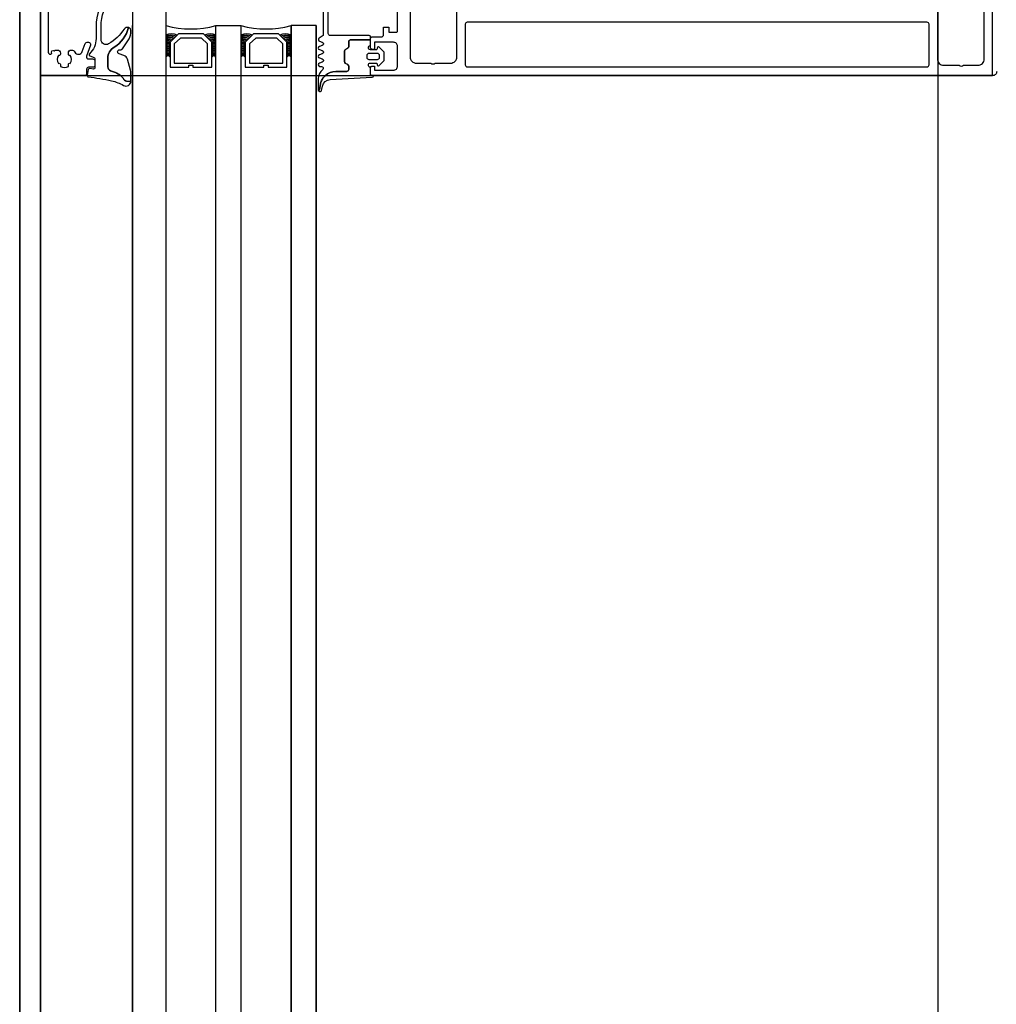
# Model space of a CAD drawing. Header units: millimetres. Extents: x 373037 to 682063, y 76092 to 274210.
# Tile 199 of 256: x 655037 to 655271, y 270552 to 270788. Entities that reach past the tile are written whole.
import ezdxf

# ---------------------------------------------------------------- set-up
doc = ezdxf.new("R2010")
doc.units = ezdxf.units.MM
doc.header["$LTSCALE"] = 100
doc.linetypes.add('ČÁRKOVANÁ', pattern=[19.05, 12.7, -6.35])
doc.layers.get('0').update_dxf_attribs({"linetype": 'CONTINUOUS'})
doc.layers.add('PUDORYS', color=253, linetype='CONTINUOUS')

# ---------------------------------------------------------------- blocks, each defined once
blk = doc.blocks.new('284336')
for points in [[(-0.7, -9.6), (-10, -9.6, 0.414511), (-10.51, -10.11), (-10.51, -15.51, -1), (-11.69, -15.51), (-11.69, -9.6), (-12.69, -8.95, -0.668884), (-12.6, -8.23), (-11.99, -8.01, 0.766384), (-11.99, -7.21), (-12.6, -6.99, -0.76831), (-12.6, -6.23), (-11.99, -6.01, 0.766384), (-11.99, -5.21), (-12.6, -4.99, -0.76831), (-12.6, -4.23), (-11.99, -4.01, 0.766384), (-11.99, -3.21), (-12.6, -2.99, -0.877523), (-12.5, -2.22), (-12.1, -2.22, 0.698129), (-11.83, -1.5, -0.220231), (-12.89, 0.78), (-12.89, 3.45, -0.157143), (-12.82, 3.68), (-12.69, 3.42, -0.067482), (-12.48, 2.53, 0.393136), (-8.66, -1.02), (-6.1, -1.02, -0.414214), (-5.61, -1.51), (-5.61, -2.22, -0.267949), (-5.85, -2.65), (-6.35, -2.93, 0.267949), (-6.61, -3.38), (-6.61, -5.84, 0.267949), (-6.35, -6.29), (-5.85, -6.57, -0.267949), (-5.61, -7), (-5.61, -8.11, 0.414215), (-5.1, -8.62), (-0.41, -8.62), (-0.41, -9.31, -0.414212), (-0.7, -9.6)], [(-0.41, 0), (-0.41, -2, 0.990243), (-0.4, -3.02), (0.9, -3.02, 0.414214), (1.21, -2.71), (1.21, -2.61, -0.668123), (1.71, -2.4), (2.75, -3.45, -0.199004), (2.89, -3.79), (2.89, -5.43, -0.199038), (2.75, -5.77), (1.71, -6.82, -0.668191), (1.21, -6.61), (1.21, -6.51, 0.414214), (0.9, -6.2), (-0.4, -6.2, 0.990269), (-0.41, -7.22), (-0.41, -8.6), (-5.1, -8.6, -0.414215), (-5.59, -8.11), (-5.59, -7, 0.267949), (-5.84, -6.56), (-6.34, -6.27, -0.267949), (-6.59, -5.84), (-6.59, -3.38, -0.267949), (-6.34, -2.95), (-5.84, -2.66, 0.267949), (-5.59, -2.22), (-5.59, -1.51, 0.414214), (-6.1, -1), (-8.66, -1, -0.393156), (-12.46, 2.53, 0.067572), (-12.67, 3.43), (-12.8, 3.7, -0.637545), (-12.12, 3.53), (-11.92, 2.53, 0.344315), (-10.06, 0.91), (0, 0.38, -0.406913), (0.39, 0), (-0.41, 0)], [(1.7, -4.31, 0.414235), (1.2, -3.81), (-0.7, -3.81, 0.414214), (-1.2, -4.31), (-1.2, -4.91, 0.414214), (-0.7, -5.41), (1.2, -5.41, 0.414235), (1.7, -4.91), (1.7, -4.31)]]:
    blk.add_lwpolyline(points, format="xyb", close=True)
blk = doc.blocks.new('433270')
blk.add_lwpolyline([(1, 0, 0.414364), (0, -1), (0, -1.4, 0.255924), (0.23, -1.83, -0.547723), (0.23, -3.17, 0.255924), (0, -3.6), (0, -14.6, 0.414214), (0.3, -14.9), (1.2, -14.9, 0.414214), (1.7, -14.4), (1.7, -10.3, -0.414214), (2, -10), (6, -10, 0.414248), (7, -9), (7, -7.7, 0.414179), (6.5, -7.2), (5.7, -7.2, 0.414232), (5.4, -7.5), (5.4, -8.2, -0.414198), (5.1, -8.5), (2.8, -8.5, -0.414204), (1.8, -7.5), (1.8, -4.49, -0.147432), (1.97, -3.94, 0.147461), (2.4, -2.5), (2.4, -2.3, -0.414214), (2.9, -1.8), (21.87, -1.8, -0.668178), (22.22, -2.65), (22.16, -2.72, 1), (21.59, -3.29), (21.52, -3.35, 0.198912), (21.38, -3.71), (21.38, -4.05, 0.414214), (22.08, -4.75), (22.38, -4.75, 0.576988), (22.64, -4.3, -0.311246), (24.56, -4.3, 0.576988), (24.82, -4.75), (25.3, -4.75, -0.260065), (25.3, -6.65), (24.82, -6.65, 0.576988), (24.56, -7.1, -0.311246), (22.64, -7.1, 0.576988), (22.38, -6.65), (22.08, -6.65, 0.414214), (21.38, -7.35), (21.38, -7.61, 0.267949), (21.63, -8.04), (21.89, -8.2, -0.637047), (21.73, -10), (19.83, -10.7, 0.315299), (19.5, -11.17), (19.5, -11.49, 0.520567), (20.17, -11.96), (22.83, -10.99, -0.520567), (23.5, -11.46), (23.5, -12.5, 0.414062), (24, -13), (25, -13, 0.414186), (25.5, -12.5), (25.5, -11.5, -0.414182), (26, -11), (27, -11, 0.414214), (27.5, -10.5), (27.5, -0.5, 0.414214), (27, 0), (1, 0)], format="xyb", close=True)
blk = doc.blocks.new('284325')
for points in [[(0.84, -5.23, -0.560316), (0.94, -4.73), (1.94, -4.36, 0.3153), (2.14, -4.08), (2.14, -1.89, 0.451558), (1.8, -1.59), (0.9, -1.7, -0.399586), (0.57, -1.46), (0.3, -0.07, -0.415977), (0.53, 0.29, 0.024107), (6.15, 1.24, 0.076636), (8.99, 2.34, -0.577615), (10.79, 1.3), (10.02, 1.37, 0.283171), (9.08, 0.9, -0.168429), (7.07, -0.74), (5.9, -1.16, 0.315302), (5.24, -2.1), (5.24, -4.21, 0.269719), (6.76, -6.82, -0.194797), (10.18, -11.53, -0.342663), (9.17, -11.17, 0.119207), (5.43, -7.59, 0.578571), (3.63, -8.62), (3.63, -11.77, 0.176415), (6.16, -18.72, -1), (5.24, -19.49, -0.176415), (2.43, -11.77), (2.43, -8.89, 0.208286), (0.84, -5.23)], [(8.95, -6.65), (10.32, -8.78, -0.134555), (10.79, -10.63, -0.339795), (10.19, -11.53, 0.194788), (6.76, -6.81, -0.269736), (5.25, -4.21), (5.25, -2.1, -0.315302), (5.9, -1.17), (7.07, -0.74, 0.168429), (9.09, 0.89, -0.283167), (10.01, 1.36), (10.79, 1.29), (10.79, -0.74, -0.070852), (10.71, -1.3), (9.95, -3.93, -0.241839), (9.08, -4.83), (7.93, -5.22, 0.836024), (8.08, -6.19), (8.11, -6.19, -0.255349), (8.95, -6.65)]]:
    blk.add_lwpolyline(points, format="xyb", close=True)

msp = doc.modelspace()

# ---------------------------------------------------------------- linework, layer by layer
at = {"layer": 'PUDORYS', "color": 252, "true_color": 0x939598}
for p, q in [((655063.64, 270443.66), (655063.64, 270786.65)), ((655071.64, 270786.65), (655071.64, 270443.66)), ((655083.64, 270443.66), (655083.64, 270786.65)), ((655089.64, 270786.65), (655089.64, 270443.66)), ((655101.64, 270443.66), (655101.64, 270786.65)), ((655107.64, 270786.65), (655107.64, 270443.66))]:
    msp.add_line(p, q, dxfattribs=at)
at = {"layer": 'PUDORYS', "color": 252, "ltscale": 15, "true_color": 0x939598}
for points in [[(655036.64, 249592.15), (681616.64, 249592.15), (681616.64, 273272.15), (655036.64, 273272.15)], [(681611.64, 273267.15), (655041.64, 273267.15), (655041.64, 249597.15), (681611.64, 249597.15)], [(655063.64, 249619.15), (681589.64, 249619.15), (681589.64, 273245.15), (655063.64, 273245.15)], [(681581.64, 273237.15), (655071.64, 273237.15), (655071.64, 249627.15), (681581.64, 249627.15)], [(655041.64, 270774.65), (655269.64, 270774.65), (655269.64, 270839.65), (655041.64, 270839.65)], [(655083.64, 270786.65), (655089.64, 270786.65), (655089.64, 270443.66), (655083.64, 270443.66)], [(655101.64, 270443.66), (655107.64, 270443.66), (655107.64, 270786.65), (655101.64, 270786.65)]]:
    msp.add_lwpolyline(points, close=True, dxfattribs=at)
at = {"layer": 'PUDORYS', "color": 252, "linetype": 'ČÁRKOVANÁ', "ltscale": 5, "true_color": 0x939598}
for points in [[(681606.64, 249602.15), (655036.64, 249602.15), (655036.64, 273272.15), (681606.64, 273272.15)], [(681611.64, 249597.15), (655041.64, 249597.15), (655041.64, 273267.15), (681611.64, 273267.15)], [(681396.64, 249812.15), (655256.64, 249812.15), (655256.64, 273052.15), (681396.64, 273052.15)]]:
    msp.add_lwpolyline(points, close=True, dxfattribs=at)
at = {"layer": 'PUDORYS', "color": 252, "true_color": 0x939598}
for points in [[(655130.14, 270797.51), (655130.14, 270779.15, 0.414214), (655131.64, 270777.65), (655135.14, 270777.65, 0.399985), (655136.14, 270777.65), (655139.84, 270777.65, 0.414214), (655141.34, 270779.15), (655141.34, 270797.51, -0.13165)], [(655256.44, 270797.5), (655256.44, 270778.65, 0.414232), (655257.94, 270777.15), (655261.65, 270777.15, 0.399985), (655262.65, 270777.15), (655266.14, 270777.15, 0.414232), (655267.64, 270778.65), (655267.64, 270797.5, -0.116937)], [(655270.64, 270775.65, -0.414214), (655269.64, 270774.65), (655269.64, 270774.65), (655121.14, 270774.65, -0.414214), (655120.64, 270775.15), (655120.64, 270776.45, -0.41422), (655121.14, 270776.95), (655121.64, 270776.95), (655121.64, 270775.95), (655126.14, 270775.95, 0.414214), (655127.14, 270776.95), (655127.14, 270781.65, 0.414214), (655126.14, 270782.65), (655121.64, 270782.65), (655121.64, 270780.95), (655121.14, 270780.95, -0.414201), (655120.64, 270781.45), (655120.64, 270783.45, -0.414214), (655121.14, 270783.95), (655123.28, 270783.95, 0.414214), (655123.78, 270784.45), (655123.78, 270786.25), (655125.03, 270786.25), (655125.03, 270785.05), (655126.84, 270785.05, 0.414214), (655127.14, 270785.35), (655127.14, 270790.65, 0.414167)]]:
    msp.add_lwpolyline(points, format="xyb", dxfattribs=at)
msp.add_lwpolyline([(655143.84, 270776.75), (655253.94, 270776.75, 0.414214), (655254.44, 270777.25), (655254.44, 270786.95, 0.414214), (655253.94, 270787.45), (655143.84, 270787.45, 0.414214), (655143.34, 270786.95), (655143.34, 270777.25, 0.414214), (655143.84, 270776.75)], format="xyb", close=True, dxfattribs=at)
for points in [[(655082.64, 270776.65), (655082.64, 270782.65), (655080.64, 270784.65), (655074.64, 270784.65), (655072.64, 270782.65), (655072.64, 270776.65), (655077.14, 270776.65), (655077.14, 270777.15), (655078.14, 270777.15), (655078.14, 270776.65)], [(655100.64, 270776.65), (655100.64, 270782.65), (655098.64, 270784.65), (655092.64, 270784.65), (655090.64, 270782.65), (655090.64, 270776.65), (655095.14, 270776.65), (655095.14, 270777.15), (655096.14, 270777.15), (655096.14, 270776.65)], [(655073.64, 270777.65), (655081.64, 270777.65), (655081.64, 270782.24), (655080.22, 270783.65), (655075.19, 270783.65), (655073.64, 270782.24)], [(655091.64, 270777.65), (655099.64, 270777.65), (655099.64, 270782.24), (655098.22, 270783.65), (655093.19, 270783.65), (655091.64, 270782.24)]]:
    msp.add_lwpolyline(points, close=True, dxfattribs=at)
for centre, radius, start, end in [((655077.64, 270808.55), 22.7, 254.6728, 285.3272), ((655095.64, 270808.55), 22.7, 254.6728, 285.3272), ((655072.99, 270781.1), 3.55, 67.2938, 112.409), ((655072.88, 270781.47), 2.9, 65.3067, 115.2952), ((655082.29, 270781.1), 3.55, 67.591, 112.7062), ((655082.4, 270781.47), 2.9, 64.7048, 114.6933), ((655090.99, 270781.1), 3.55, 67.2938, 112.409), ((655090.88, 270781.47), 2.9, 65.3067, 115.2952), ((655100.29, 270781.1), 3.55, 67.591, 112.7062), ((655100.4, 270781.47), 2.9, 64.7048, 114.6933), ((655072.71, 270781.82), 2.25, 61.5273, 118.4028), ((655072.56, 270782.06), 1.71, 57.2949, 122.6857), ((655072.42, 270782.22), 1.26, 51.9656, 128.4996), ((655072.28, 270782.31), 0.879, 43.9949, 136.4964), ((655072.14, 270782.3), 0.596, 33.0366, 146.9634), ((655072.14, 270782.01), 0.596, 33.0366, 146.9634), ((655072.14, 270781.72), 0.596, 33.0366, 146.9634), ((655072.14, 270781.42), 0.596, 33.0366, 146.9634), ((655082.57, 270781.82), 2.25, 61.5972, 118.4727), ((655082.71, 270782.06), 1.71, 57.3143, 122.7051), ((655082.85, 270782.22), 1.26, 51.5004, 128.0344), ((655083, 270782.31), 0.879, 43.5036, 136.0051), ((655083.14, 270782.3), 0.596, 33.0366, 146.9634), ((655083.14, 270782.01), 0.596, 33.0366, 146.9634), ((655083.14, 270781.72), 0.596, 33.0366, 146.9634), ((655083.14, 270781.42), 0.596, 33.0366, 146.9634), ((655090.71, 270781.82), 2.25, 61.5273, 118.4028), ((655090.56, 270782.06), 1.71, 57.2949, 122.6857), ((655090.42, 270782.22), 1.26, 51.9656, 128.4996), ((655090.28, 270782.31), 0.879, 43.9949, 136.4964), ((655090.14, 270782.3), 0.596, 33.0366, 146.9634), ((655090.14, 270782.01), 0.596, 33.0366, 146.9634), ((655090.14, 270781.72), 0.596, 33.0366, 146.9634), ((655090.14, 270781.42), 0.596, 33.0366, 146.9634), ((655100.57, 270781.82), 2.25, 61.5972, 118.4727), ((655100.71, 270782.06), 1.71, 57.3143, 122.7051), ((655100.85, 270782.22), 1.26, 51.5004, 128.0344), ((655101, 270782.31), 0.879, 43.5036, 136.0051), ((655101.14, 270782.3), 0.596, 33.0366, 146.9634), ((655101.14, 270782.01), 0.596, 33.0366, 146.9634), ((655101.14, 270781.72), 0.596, 33.0366, 146.9634), ((655101.14, 270781.42), 0.596, 33.0366, 146.9634), ((655072.14, 270781.13), 0.596, 33.0366, 146.9634), ((655072.14, 270780.84), 0.596, 33.0366, 146.9634), ((655072.14, 270780.55), 0.596, 33.0366, 146.9634), ((655072.14, 270780.25), 0.596, 33.0366, 146.9634), ((655072.14, 270779.96), 0.596, 33.0366, 146.9634), ((655072.14, 270779.67), 0.596, 33.0366, 146.9634), ((655072.14, 270779.38), 0.596, 33.0366, 146.9634), ((655072.14, 270779.08), 0.596, 33.0366, 146.9634), ((655083.14, 270781.13), 0.596, 33.0366, 146.9634), ((655083.14, 270780.84), 0.596, 33.0366, 146.9634), ((655083.14, 270780.55), 0.596, 33.0366, 146.9634), ((655083.14, 270780.25), 0.596, 33.0366, 146.9634), ((655083.14, 270779.96), 0.596, 33.0366, 146.9634), ((655083.14, 270779.67), 0.596, 33.0366, 146.9634), ((655083.14, 270779.38), 0.596, 33.0366, 146.9634), ((655083.14, 270779.08), 0.596, 33.0366, 146.9634), ((655090.14, 270781.13), 0.596, 33.0366, 146.9634), ((655090.14, 270780.84), 0.596, 33.0366, 146.9634), ((655090.14, 270780.55), 0.596, 33.0366, 146.9634), ((655090.14, 270780.25), 0.596, 33.0366, 146.9634), ((655090.14, 270779.96), 0.596, 33.0366, 146.9634), ((655090.14, 270779.67), 0.596, 33.0366, 146.9634), ((655090.14, 270779.38), 0.596, 33.0366, 146.9634), ((655090.14, 270779.08), 0.596, 33.0366, 146.9634), ((655101.14, 270781.13), 0.596, 33.0366, 146.9634), ((655101.14, 270780.84), 0.596, 33.0366, 146.9634), ((655101.14, 270780.55), 0.596, 33.0366, 146.9634), ((655101.14, 270780.25), 0.596, 33.0366, 146.9634), ((655101.14, 270779.96), 0.596, 33.0366, 146.9634), ((655101.14, 270779.67), 0.596, 33.0366, 146.9634), ((655101.14, 270779.38), 0.596, 33.0366, 146.9634), ((655101.14, 270779.08), 0.596, 33.0366, 146.9634), ((655072.14, 270778.79), 0.596, 33.0366, 146.9634), ((655083.14, 270778.79), 0.596, 33.0366, 146.9634), ((655090.14, 270778.79), 0.596, 33.0366, 146.9634), ((655101.14, 270778.79), 0.596, 33.0366, 146.9634)]:
    msp.add_arc(centre, radius, start, end, dxfattribs=at)

# ---------------------------------------------------------------- block references
at = {"layer": 'PUDORYS', "color": 252, "true_color": 0x939598, "xscale": -1}
for name, p, rotation in [('433270', (655041.64, 270802.15), 90), ('284325', (655052.5, 270774.65), 180), ('284336', (655121.05, 270774.65), 180)]:
    msp.add_blockref(name, p, dxfattribs=dict(at, rotation=rotation))

doc.saveas('drawing.dxf')
